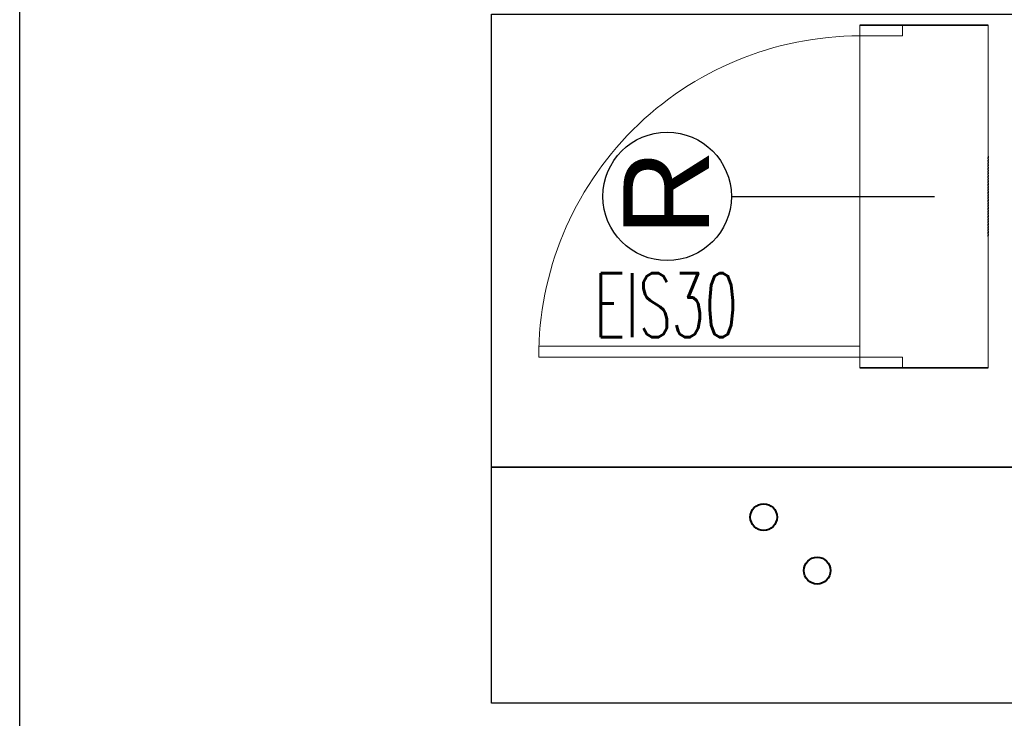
# Model space of a CAD drawing. Header units: millimetres. Extents: x 69081 to 158617, y -37521 to -9534.
# Tile 243 of 256: x 110722 to 110869, y -17856 to -17752. Entities that reach past the tile are written whole.
import ezdxf

# ---------------------------------------------------------------- set-up
doc = ezdxf.new("R2010")
doc.units = ezdxf.units.MM
doc.linetypes.add('DP', pattern=[0.5, 0.3, -0.2])
for name, color, linetype in [('_A-opisy', 51, 'Continuous'), ('JS_p.poż.', 240, 'Continuous'), ('JS_PODCIĄGI', 1, 'DP'), ('R-TAB', 1, 'Continuous'), ('ramka', 1, 'Continuous')]:
    doc.layers.add(name, color=color, linetype=linetype)
for name, color, linetype, lineweight in [('_A-stolarka', 72, 'Continuous', 9), ('_A-ściany', 141, 'Continuous', 35), ('A-DRZ-SY', 7, 'Continuous', 25), ('IS_Pion1', 7, 'Continuous', 5)]:
    doc.layers.add(name, color=color, linetype=linetype, lineweight=lineweight)
doc.styles.add('Opisowy', font='arial.ttf')
doc.styles.add('ROMANS', font='romans.shx', dxfattribs={"height": 1})

# ---------------------------------------------------------------- blocks, each defined once
blk = doc.blocks.new('REWIZJE')
at = {"layer": '_A-opisy', "color": 40}
blk.add_line((28149.58, -31193.14), (28149.58, -31231.14), dxfattribs=at)
blk.add_line((28149.58, -31193.14), (28149.58, -31231.14), dxfattribs=at)
blk.add_circle((28149.59, -31181.14), 12, dxfattribs=at)
at = {"layer": '_A-stolarka'}
for p, q in [((28119.58, -31215.14), (28119.58, -31157.14)), ((28119.58, -31157.14), (28121.58, -31157.14)), ((28119.58, -31217.14), (28119.58, -31157.14)), ((28121.58, -31157.14), (28121.58, -31217.14)), ((28119.58, -31217.14), (28119.58, -31215.14)), ((28117.58, -31217.14), (28119.58, -31217.14)), ((28117.58, -31225.14), (28117.58, -31217.14)), ((28117.58, -31217.14), (28119.58, -31217.14)), ((28119.58, -31217.14), (28119.58, -31225.14)), ((28121.58, -31217.14), (28119.58, -31217.14)), ((28179.58, -31217.14), (28179.58, -31217.14)), ((28179.58, -31217.14), (28179.58, -31225.14)), ((28181.58, -31217.14), (28179.58, -31217.14)), ((28181.58, -31225.14), (28181.58, -31217.14)), ((28119.58, -31225.14), (28117.58, -31225.14)), ((28179.58, -31225.14), (28181.58, -31225.14))]:
    blk.add_line(p, q, dxfattribs=at)
blk.add_arc((28119.58, -31217.14), 60, 0, 90, dxfattribs=at)
at = {"layer": '_A-ściany', "linetype": 'Continuous'}
for p, q in [((28117.58, -31217.14), (28117.58, -31241.14)), ((28181.58, -31217.14), (28181.58, -31241.14))]:
    blk.add_line(p, q, dxfattribs=at)
at = {"layer": '_A-ściany', "lineweight": 5}
for p, q in [((28181.58, -31217.14), (28117.58, -31217.14)), ((28181.58, -31241.14), (28117.58, -31241.14))]:
    blk.add_line(p, q, dxfattribs=at)
at = {"layer": 'JS_PODCIĄGI', "color": 4}
for p, q in [((28157.08, -31241.14), (28142.08, -31241.14)), ((28142.08, -31241.14), (28157.08, -31241.14))]:
    blk.add_line(p, q, dxfattribs=at)
at = {"layer": '_A-opisy', "color": 40, "insert": (28121.24, -31172.97), "char_height": 16, "attachment_point": 1, "style": 'Opisowy'}
blk.add_mtext_dynamic_manual_height_columns('\\pxqc;R', width=57.9989, gutter_width=1, heights=[0], dxfattribs=at)
blk = doc.blocks.new('*U2991')
blk.add_lwpolyline([(30, 5), (30, 832), (895, 832), (895, 5)], close=True)

msp = doc.modelspace()

# ---------------------------------------------------------------- linework, layer by layer
at = {"layer": 'IS_Pion1', "color": 1, "lineweight": 40}
msp.add_circle((110833.0931, -17825.8898), 2, dxfattribs=at)
msp.add_circle((110833.0931, -17825.8898), 2, dxfattribs=at)
at = {"layer": 'IS_Pion1', "color": 5, "lineweight": 40}
msp.add_circle((110841.0931, -17833.8898, -207.6267), 2, dxfattribs=at)
msp.add_circle((110841.0931, -17833.8898, -207.6267), 2, dxfattribs=at)
at = {"layer": 'R-TAB'}
for points in [[(110792.3998, -17750.7174), (110952.3998, -17750.7174), (110952.3998, -17818.409), (110792.3998, -17818.409), (110792.3998, -17750.7174)], [(110792.3998, -17818.409), (110952.3998, -17818.409), (110952.3998, -17853.7116), (110792.3998, -17853.7116), (110792.3998, -17818.409)]]:
    msp.add_lwpolyline(points, dxfattribs=at)

# ---------------------------------------------------------------- block references
at = {"layer": 'A-DRZ-SY', "color": 4, "xscale": 0.8, "yscale": 0.8, "zscale": 0.8, "rotation": 89.99999999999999}
msp.add_blockref('REWIZJE', (85873.7491, -40297.6203), dxfattribs=at)
at = {"layer": 'ramka', "ltscale": 0.01, "xscale": 5, "yscale": 5, "zscale": 5}
msp.add_blockref('*U2991', (110571.8456, -17938.7373), dxfattribs=at)

# ---------------------------------------------------------------- texts
at = {"layer": 'JS_p.poż.', "ltscale": 0.02, "insert": (110807.7401, -17789.4073), "char_height": 9.6, "width": 208.178524, "attachment_point": 1, "style": 'ROMANS'}
msp.add_mtext('{\\W0.6;EIS30}', dxfattribs=at)

doc.saveas('drawing.dxf')
